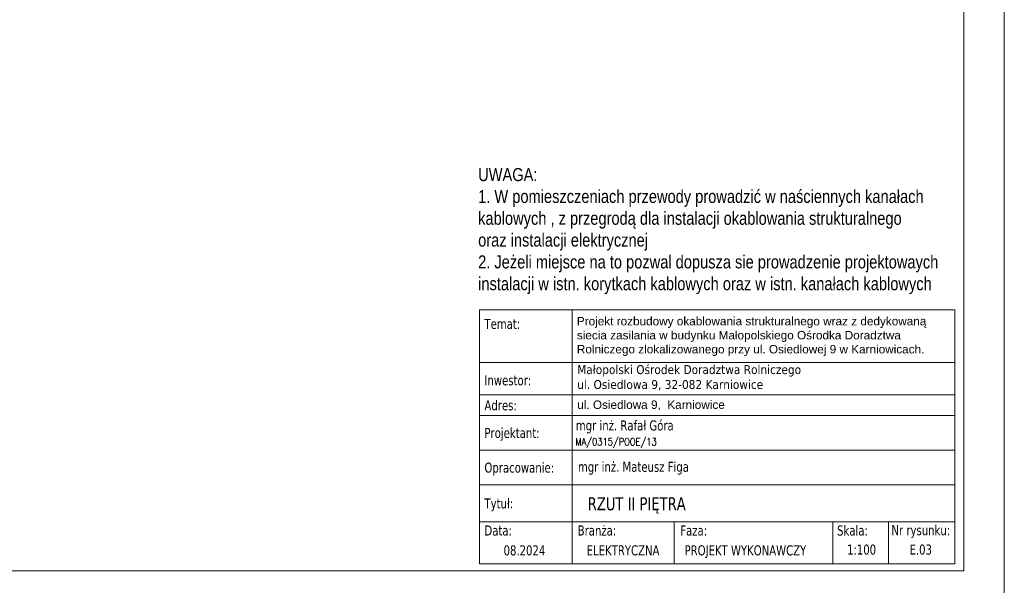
# Model space of a CAD drawing. Header units: millimetres. Extents: x 1468 to 6168, y 2353 to 26545.
# Tile 19 of 29: x 4408 to 6168, y 11289 to 12300. Entities that reach past the tile are written whole.
import ezdxf
from ezdxf.enums import TextEntityAlignment as Align

# ---------------------------------------------------------------- set-up
doc = ezdxf.new("R2010")
doc.units = ezdxf.units.MM
doc.layers.add('EL_OBRAMOWANIE', color=80, linetype='Continuous', lineweight=0, plot=False)
doc.layers.add('elektryka', color=10, linetype='Continuous', lineweight=30)
doc.layers.add('ZBP tabelka', color=7, linetype='Continuous', lineweight=0)
doc.styles.add('BPLL Arial', font='arial.ttf', dxfattribs={"width": 0.8})
doc.styles.add('TABELKA', font='romans.shx', dxfattribs={"width": 0.8, "height": 10})
doc.styles.add('Tahoma', font='tahoma.ttf')

msp = doc.modelspace()

# ---------------------------------------------------------------- linework, layer by layer
at = {"layer": 'EL_OBRAMOWANIE', "color": 1}
for points in [[(6168.2, 14233.1), (1468.2, 14233.1), (1468.2, 11263.1), (6168.2, 11263.1)], [(1538.6, 14181.8), (1538.6, 11315.1), (6096, 11315.1), (6096, 14181.8)]]:
    msp.add_lwpolyline(points, close=True, dxfattribs=at)
at = {"layer": 'ZBP tabelka', "ltscale": 0.08}
for p, q in [((6079.8, 11781.4), (5229.8, 11781.4)), ((5395.5, 11781.4), (5395.5, 11576.8)), ((5229.8, 11687.2), (6079.8, 11687.2)), ((6079.8, 11629.4), (5229.8, 11629.4)), ((5395.5, 11592.5), (5229.8, 11592.5)), ((5229.8, 11592.5), (6079.8, 11592.5)), ((5229.8, 11592.5), (6079.8, 11592.5)), ((5395.5, 11592.5), (5395.5, 11468.5)), ((5229.8, 11530.5), (6079.8, 11530.5)), ((5395.5, 11530.5), (6079.8, 11530.5)), ((6079.8, 11468.5), (5229.8, 11468.5)), ((5229.8, 11468.5), (6079.8, 11468.5)), ((5229.8, 11468.5), (6079.8, 11468.5)), ((5395.5, 11468.5), (6079.8, 11468.5)), ((5229.8, 11402.5), (6079.8, 11402.5)), ((5578, 11402.5), (5578, 11327.5)), ((5861.9, 11402.5), (5861.9, 11327.5)), ((5954.2, 11402.5), (6079.8, 11402.5)), ((5960.9, 11327.5), (5960.9, 11402.5)), ((5960.9, 11402.5), (5960.9, 11327.5))]:
    msp.add_line(p, q, dxfattribs=at)
at = {"layer": 'ZBP tabelka'}
for p, q in [((5395.5, 11468.5), (5395.5, 11402.5)), ((6079.8, 11402.5), (5229.8, 11402.5)), ((5229.8, 11402.5), (5632.9, 11402.5)), ((6079.8, 11402.5), (5229.8, 11402.5)), ((5395.5, 11402.5), (5395.5, 11327.5))]:
    msp.add_line(p, q, dxfattribs=at)
at = {"layer": 'ZBP tabelka', "ltscale": 0.08}
for points in [[(5229.8, 11781.4), (5229.8, 11468.5)], [(6079.8, 11468.5), (6079.8, 11781.4)], [(5229.8, 11468.5), (5229.8, 11327.5), (6079.8, 11327.5), (6079.8, 11468.5)]]:
    msp.add_lwpolyline(points, dxfattribs=at)
msp.add_lwpolyline([(5395.5, 11592.5), (6079.8, 11592.5), (6079.8, 11629.4), (5395.5, 11629.4)], close=True, dxfattribs=at)

# ---------------------------------------------------------------- texts
at = {"layer": 'elektryka', "insert": (5227.5, 12035.1), "char_height": 23.4, "width": 850.883, "attachment_point": 1, "style": 'BPLL Arial'}
msp.add_mtext('UWAGA:\\P1. W pomieszczeniach przewody prowadzić w naściennych kanałach kablowych , z przegrodą dla instalacji okablowania strukturalnego \\Poraz instalacji elektrycznej\\P2. Jeżeli miejsce na to pozwal dopusza sie prowadzenie projektowaych instalacji w istn. korytkach kablowych oraz w istn. kanałach kablowych ', dxfattribs=at)
at = {"layer": 'ZBP tabelka', "width": 0.85}
for s, height, style, p in [('Temat:', 18, 'Tahoma', (5238.8, 11747.5)), ('MA/0315/POOE/13', 12.8, 'TABELKA', (5401.3, 11539.3)), ('Data:', 18, 'Tahoma', (5238.8, 11378.1)), ('Branża:', 18, 'Tahoma', (5405.5, 11378.1))]:
    msp.add_text(s, height=height, dxfattribs=dict(at, style=style)).set_placement(p)
at = {"layer": 'ZBP tabelka', "style": 'Tahoma', "width": 0.85}
for s, p in [('Inwestor:', (5238.8, 11655.6)), ('Adres:', (5238.8, 11610.9)), ('Projektant:', (5238.8, 11561.5)), ('Opracowanie:', (5238.8, 11499.5)), ('Tytuł:', (5238.8, 11435.5))]:
    msp.add_text(s, height=18, dxfattribs=at).set_placement(p, align=Align.MIDDLE_LEFT)
at = {"layer": 'ZBP tabelka', "ltscale": 100, "style": 'Tahoma', "width": 0.85}
for s, p in [('mgr inż. Rafał Góra', (5402.2, 11565.9)), ('08.2024', (5273, 11342.5))]:
    msp.add_text(s, height=18, dxfattribs=at).set_placement(p)
for s, height, p in [('mgr inż. Mateusz Figa', 18, (5505.2, 11492)), ('RZUT II PIĘTRA', 23.4, (5511, 11423.2)), ('ELEKTRYCZNA', 18, (5486.6, 11342.6)), ('1:100', 18, (5913, 11344)), ('E.03', 18, (6018.8, 11344))]:
    msp.add_text(s, height=height, dxfattribs=at).set_placement(p, align=Align.CENTER)
at = {"layer": 'ZBP tabelka', "style": 'Tahoma', "width": 0.85}
for s, p in [('Faza:', (5612.9, 11378.1)), ('Skala:', (5896.8, 11378.1)), ('Nr rysunku: ', (6021.8, 11378.6))]:
    msp.add_text(s, height=18, dxfattribs=at).set_placement(p, align=Align.CENTER)
at = {"layer": 'ZBP tabelka', "color": 7, "ltscale": 100, "style": 'Tahoma', "width": 0.85}
msp.add_text('PROJEKT WYKONAWCZY', height=18, dxfattribs=at).set_placement((5705.3, 11342.6), align=Align.CENTER)
at = {"layer": 'ZBP tabelka', "ltscale": 2, "char_height": 16, "attachment_point": 1, "style": 'Tahoma'}
for s, insert, width in [('\\A1;{\\fArial|b0|i0|c238|p34;\\H0.94017x;Projekt rozbudowy okablowania strukturalnego wraz z dedykowaną siecia zasilania w budynku Małopolskiego Ośrodka Doradztwa Rolniczego zlokalizowanego przy ul. Osiedlowej 9 w Karniowicach.}', (5404, 11768.9), 674.332), ('{\\C7;Małopolski Ośrodek Doradztwa Rolniczego\\Pul. Osiedlowa 9, 32-082 Karniowice}', (5404.6, 11682.8), 610.63)]:
    msp.add_mtext(s, dxfattribs=dict(at, insert=insert, width=width))
at = {"layer": 'ZBP tabelka', "ltscale": 100, "insert": (5404.6, 11619.5), "char_height": 16, "width": 709.848, "attachment_point": 1, "style": 'Tahoma'}
msp.add_mtext('\\A1;{\\fArial|b0|i0|c238|p34;\\H0.940174x;\\C256;ul. Osiedlowa 9,  Karniowice}', dxfattribs=at)

doc.saveas('drawing.dxf')
